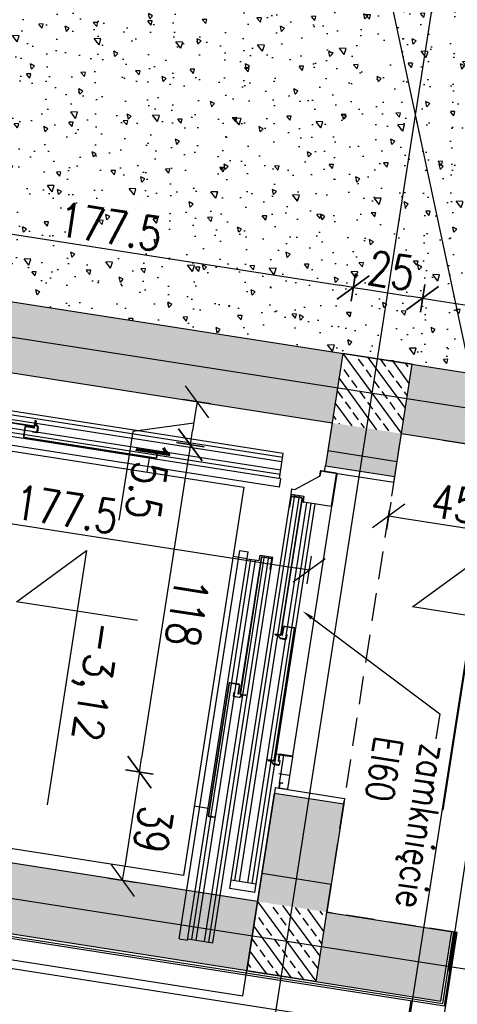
# Model space of a CAD drawing. Extents: x -38969 to 27108, y -24488 to 212598.
# Tile 15 of 256: x -4418 to -4262, y -19986 to -19635. Entities that reach past the tile are written whole.
import ezdxf
from ezdxf import colors
from ezdxf.entities.mleader import LeaderData, LeaderLine
from ezdxf.enums import TextEntityAlignment as Align
from ezdxf.math import Vec2, Vec3

# ---------------------------------------------------------------- set-up
doc = ezdxf.new("R2010")
doc.units = 0
doc.header["$LTSCALE"] = 100
doc.header["$MEASUREMENT"] = 0
for name, pattern in [('0.7_0.7', [1.4, 0.7, -0.7]), ('DASHDOT', [1, 0.5, -0.25, 0, -0.25]), ('DASHED22', [0.15, 0.1, -0.05])]:
    doc.linetypes.add(name, pattern=pattern)
doc.layers.get('0').update_dxf_attribs({"linetype": 'CONTINUOUS'})
doc.layers.get('DEFPOINTS').update_dxf_attribs({"linetype": 'CONTINUOUS'})
for name, color, linetype in [('K_1-DIM50', 6, 'CONTINUOUS'), ('K_1-HAT', 6, 'CONTINUOUS'), ('K_1-MEBLE', 5, 'CONTINUOUS'), ('K_1-mur', 3, 'CONTINUOUS'), ('K_1-MUR istn', 200, 'CONTINUOUS'), ('K_1-MUW', 1, 'CONTINUOUS'), ('K_1-osie', 6, 'CONTINUOUS'), ('K_1-POW', 134, 'DASHED22'), ('K_1-TXT', 123, 'CONTINUOUS')]:
    doc.layers.add(name, color=color, linetype=linetype)
doc.styles.add('ROMANS', font='ROMANS.shx', dxfattribs={"width": 0.8})
doc.styles.add('TXT', font='romans.shx')
doc.dimstyles.new('DIM 50', dxfattribs={"dimscale": 10, "dimtxt": 1.2, "dimasz": 0.5, "dimexe": 0, "dimexo": 0, "dimgap": 0.2, "dimtad": 1, "dimdec": 4, "dimrnd": 0.5, "dimdsep": 46, "dimtxsty": 'ROMANS', "dimblk1": 'TICK1', "dimblk2": 'TICK1', "dimsah": 1, "dimcen": 0, "dimse1": 1, "dimse2": 1, "dimclrd": 6, "dimclre": 6, "dimclrt": 123, "dimadec": 0, "dimazin": 0, "dimtfac": 1, "dimtdec": 4, "dimtmove": 1, "dimatfit": 2, "dimfxl": 1, "dimtolj": 1, "dimarcsym": 0})

# ---------------------------------------------------------------- blocks, each defined once
blk = doc.blocks.new('dzwi korytarza')
for p, q in [((-157, 0), (-157, 25)), ((-155, 25), (-157, 25)), ((-155, 0), (-155, 25)), ((-41, 0), (-41, 25)), ((-41, 25), (-39, 25)), ((-39, 0), (-39, 25)), ((-155, 4.2), (-155, -1.2)), ((-154.85, 4.2), (-154.85, -1.2)), ((-154.7, 4.5), (-143.3, 4.5)), ((-143.3, 4.35), (-154.7, 4.35)), ((-143.15, -5.6), (-143.15, 4.2)), ((-53, 4.5), (-143, 4.5)), ((-143, 4.2), (-143, -5.6)), ((-53, -1.5), (-53, 4.5)), ((-53, 4.2), (-53, -0.2)), ((-52.85, -0.2), (-52.85, 4.2)), ((-41.3, 4.5), (-52.7, 4.5)), ((-52.7, 4.35), (-41.3, 4.35)), ((-46, 4.2), (-46, 0.5)), ((-41.15, 1.5), (-41.15, 4.2)), ((-41, 4.2), (-41, 1.5)), ((-172.5, 0), (-157, 0)), ((-155, 0), (-157, 0)), ((-42.7, 1.2), (-52.85, 1.2)), ((-43, 2.35), (-42.85, 2.35)), ((-43, 2.35), (-43, 1.5)), ((-42.85, 2.35), (-42.85, 1.5)), ((-42.7, 1.35), (-41.3, 1.35)), ((-42.7, 1.2), (-41.3, 1.2)), ((-41, 0), (-39, 0)), ((-154.7, -1.35), (-153, -1.35)), ((-154.7, -1.5), (-153, -1.5)), ((-153, -1.5), (-153, -1.35)), ((-147, -9.5), (-153, -1.5)), ((-3, -1.5), (-143, -1.5)), ((-6, -2.9), (-143, -2.9)), ((-98.38, -5.6), (-98.38, -2.2)), ((-98.22, -5.6), (-98.22, -2.2)), ((-98.08, -1.9), (-50.55, -1.9)), ((-98.08, -2.05), (-50.55, -2.05)), ((-52.7, -0.35), (-50.5, -0.35)), ((-52.7, -0.5), (-50.5, -0.5)), ((-50.5, -0.5), (-50.5, -0.35)), ((-50.4, -2.2), (-50.4, -4.1)), ((-50.25, -2.2), (-50.25, -4.1)), ((-6, -1.5), (-6, -10.5)), ((-3, -1.5), (-3, -10.5)), ((-143.3, -5.75), (-145, -5.75)), ((-145, -5.9), (-145, -5.75)), ((-143.3, -5.9), (-145, -5.9)), ((-145, -5.9), (-145, -10.5)), ((-144.5, -6.7), (-144.5, -10.1)), ((-144.35, -10.1), (-144.35, -6.7)), ((-144.2, -6.4), (-95.17, -6.4)), ((-144.2, -6.55), (-95.17, -6.55)), ((-143, -5.9), (-143.3, -5.9)), ((-6, -4.5), (-143, -4.5)), ((-143, -5.6), (-143, -5.9)), ((-94.88, -5.75), (-98.08, -5.75)), ((-94.88, -5.9), (-98.08, -5.9)), ((-95.02, -6.7), (-95.02, -8.6)), ((-94.88, -5.9), (-94.88, -5.75)), ((-94.88, -6.7), (-94.88, -8.6)), ((-50.4, -4.1), (-50.25, -4.1)), ((-147, -10.5), (-147, -9.5)), ((-145, -10.5), (-147, -10.5)), ((-6, -7.5), (-145, -7.5)), ((-6, -9.1), (-145, -9.1)), ((-3, -10.5), (-145, -10.5)), ((-140.5, -10.25), (-144.2, -10.25)), ((-140.5, -10.4), (-144.2, -10.4)), ((-140.5, -10.4), (-140.5, -10.25)), ((-95.02, -8.6), (-94.88, -8.6))]:
    blk.add_line(p, q)
for points in [[(-49.4, 0.1, -0.414214), (-49.25, -0.05), (-49.25, -1.84, -0.198912), (-49.29, -1.94), (-50.16, -2.81, 0.198912), (-50.25, -3.02), (-50.25, -3.9), (-50.1, -3.9), (-50.1, -3.02, -0.198912), (-50.06, -2.92), (-49.19, -2.05, 0.198912), (-49.1, -1.84), (-49.1, -0.05, 0.414214), (-49.4, 0.25), (-50.75, 0.25), (-50.75, 0.1)], [(-94.03, -4.4, -0.414214), (-93.88, -4.55), (-93.88, -6.34, -0.198912), (-93.92, -6.44), (-94.79, -7.31, 0.198912), (-94.88, -7.52), (-94.88, -8.4), (-94.72, -8.4), (-94.72, -7.52, -0.198912), (-94.68, -7.42), (-93.81, -6.55, 0.198912), (-93.73, -6.34), (-93.73, -4.55, 0.414214), (-94.03, -4.25), (-95.38, -4.25), (-95.38, -4.4)]]:
    blk.add_lwpolyline(points, format="xyb", close=True)
for centre, radius, start, end in [((-154.7, 4.2), 0.3, 90, 180), ((-154.7, 4.2), 0.15, 90, 180), ((-143.3, 4.2), 0.3, 0, 90), ((-143.3, 4.2), 0.15, 0, 90), ((-52.7, 4.2), 0.3, 90, 180), ((-52.7, 4.2), 0.15, 90, 180), ((-41.3, 4.2), 0.3, 0, 90), ((-41.3, 4.2), 0.15, 0, 90), ((-42.7, 1.5), 0.3, 180, 270), ((-42.7, 1.5), 0.15, 180, 270), ((-41.3, 1.5), 0.15, 270, 0), ((-41.3, 1.5), 0.3, 270, 0), ((-154.7, -1.2), 0.3, 180, 270), ((-154.7, -1.2), 0.15, 180, 270), ((-98.08, -2.2), 0.3, 90, 180), ((-98.08, -2.2), 0.15, 90, 180), ((-52.7, -0.2), 0.3, 180, 270), ((-52.7, -0.2), 0.15, 180, 270), ((-50.55, -2.2), 0.3, 0, 90), ((-50.55, -2.2), 0.15, 0, 90), ((-144.2, -6.7), 0.3, 90, 180), ((-144.2, -6.7), 0.15, 90, 180), ((-143.3, -5.6), 0.15, 270, 0), ((-143.3, -5.6), 0.3, 270, 0), ((-98.08, -5.6), 0.3, 180, 270), ((-98.08, -5.6), 0.15, 180, 270), ((-95.17, -6.7), 0.15, 0, 90), ((-95.17, -6.7), 0.3, 0, 90), ((-144.2, -10.1), 0.3, 180, 270), ((-144.2, -10.1), 0.15, 180, 270)]:
    blk.add_arc(centre, radius, start, end)
blk = doc.blocks.new('winda nadszybie powyzej 290')
for p, q in [((34, 0), (-39, 0)), ((34, -177.5), (34, 0)), ((17, -13.5), (-122, -13.5)), ((-122, -18.1), (-122, -13.5)), ((-121.5, -17.3), (-121.5, -13.9)), ((-121.35, -13.9), (-121.35, -17.3)), ((-117.5, -13.6), (-121.2, -13.6)), ((-117.5, -13.75), (-121.2, -13.75)), ((-117.5, -13.6), (-117.5, -13.75)), ((17, -22.5), (17, -13.5)), ((-159, -15.5), (-159, -154.5)), ((-150, -15.5), (-159, -15.5)), ((-157.6, -15.5), (-157.6, -154.5)), ((-156, -15.5), (-156, -154.5)), ((-153, -15.5), (-153, -152.5)), ((-151.4, -15.5), (-151.4, -152.5)), ((-150, -15), (-150, -155)), ((-147, -15), (-150, -15)), ((-147, -15), (-147, -155)), ((17, -14.9), (-122, -14.9)), ((17, -16.5), (-122, -16.5)), ((-121.2, -17.45), (-72.17, -17.45)), ((-72.02, -17.3), (-72.02, -15.4)), ((-72.02, -15.4), (-71.88, -15.4)), ((-71.88, -17.3), (-71.88, -15.4)), ((-120, -18.1), (-122, -18.1)), ((-121.2, -17.6), (-72.17, -17.6)), ((-120, -22.5), (-120, -18.1)), ((17, -19.5), (-120, -19.5)), ((-75.38, -18.4), (-75.38, -21.8)), ((-75.22, -18.4), (-75.22, -21.8)), ((-71.88, -18.1), (-75.08, -18.1)), ((-71.88, -18.25), (-75.08, -18.25)), ((-71.88, -18.1), (-71.88, -18.25)), ((-27.4, -21.8), (-27.4, -19.9)), ((-27.4, -19.9), (-27.25, -19.9)), ((-27.25, -21.8), (-27.25, -19.9)), ((17.5, -22.5), (-122.5, -22.5)), ((-122.5, -25.5), (-122.5, -22.5)), ((17, -21.1), (-120, -21.1)), ((-120, -22.5), (-120, -27.5)), ((-75.08, -21.95), (-27.55, -21.95)), ((-75.08, -22.1), (-27.55, -22.1)), ((-30, -22.5), (-30, -27.5)), ((17.5, -25.5), (17.5, -22.5)), ((17.5, -25.5), (-122.5, -25.5)), ((-150.7, -59.75), (-152.6, -59.75)), ((-152.6, -59.9), (-152.6, -59.75)), ((-150.7, -59.9), (-152.6, -59.9)), ((-150.55, -107.58), (-150.55, -60.05)), ((-150.4, -107.58), (-150.4, -60.05)), ((-150, -62.5), (-145, -62.5)), ((-155.2, -104.38), (-157.1, -104.38)), ((-157.1, -104.53), (-157.1, -104.38)), ((-155.2, -104.53), (-157.1, -104.53)), ((-155.05, -153.7), (-155.05, -104.68)), ((-154.9, -153.7), (-154.9, -104.68)), ((-154.4, -104.38), (-154.4, -107.58)), ((-154.4, -104.38), (-154.25, -104.38)), ((-154.25, -104.38), (-154.25, -107.58)), ((-154.1, -107.73), (-150.7, -107.73)), ((-154.1, -107.88), (-150.7, -107.88)), ((-158.9, -150), (-158.9, -153.7)), ((-158.9, -150), (-158.75, -150)), ((-158.75, -150), (-158.75, -153.7)), ((-158.6, -153.85), (-155.2, -153.85)), ((-155.2, -154), (-158.6, -154)), ((-154.4, -152.5), (-154.4, -154.5)), ((-150, -152.5), (-154.4, -152.5)), ((-150, -152.5), (-145, -152.5)), ((-154.4, -154.5), (-159, -154.5)), ((-147, -155), (-150, -155)), ((-172.5, -177.5), (-172.5, -176.5)), ((-44, -177.5), (-172.5, -177.5)), ((-44, -177.5), (34, -177.5))]:
    blk.add_line(p, q)
at = {"color": 1, "ltscale": 10}
for p, q in [((-145, -27.5), (-5, -27.5)), ((-145, -167.5), (-145, -27.5)), ((-145, -167.5), (-145, -27.5)), ((-5, -27.5), (-5, -167.5)), ((-5, -27.5), (-5, -167.5)), ((-5, -167.5), (-145, -167.5))]:
    blk.add_line(p, q, dxfattribs=at)
for points in [[(-71.03, -19.6, 0.414214), (-70.88, -19.45), (-70.88, -17.66, 0.198912), (-70.92, -17.56), (-71.79, -16.69, -0.198912), (-71.88, -16.48), (-71.88, -15.6), (-71.72, -15.6), (-71.72, -16.48, 0.198912), (-71.68, -16.58), (-70.81, -17.45, -0.198912), (-70.73, -17.66), (-70.73, -19.45, -0.414214), (-71.03, -19.75), (-72.38, -19.75), (-72.38, -19.6)], [(-152.9, -103.53, 0.414214), (-153.05, -103.38), (-154.84, -103.38, 0.198912), (-154.94, -103.42), (-155.81, -104.29, -0.198912), (-156.02, -104.38), (-156.9, -104.38), (-156.9, -104.23), (-156.02, -104.23, 0.198912), (-155.92, -104.18), (-155.05, -103.31, -0.198912), (-154.84, -103.23), (-153.05, -103.23, -0.414214), (-152.75, -103.53), (-152.75, -104.88), (-152.9, -104.88)]]:
    blk.add_lwpolyline(points, format="xyb", close=True)
for centre, radius, start, end in [((-121.2, -13.9), 0.3, 90, 180), ((-121.2, -13.9), 0.15, 90, 180), ((-121.2, -17.3), 0.3, 180, 270), ((-121.2, -17.3), 0.15, 180, 270), ((-72.17, -17.3), 0.15, 270, 0), ((-72.17, -17.3), 0.3, 270, 0), ((-75.08, -18.4), 0.3, 90, 180), ((-75.08, -18.4), 0.15, 90, 180), ((-75.08, -21.8), 0.3, 180, 270), ((-75.08, -21.8), 0.15, 180, 270), ((-27.55, -21.8), 0.15, 270, 0), ((-27.55, -21.8), 0.3, 270, 0), ((-150.7, -60.05), 0.3, 0, 90), ((-150.7, -60.05), 0.15, 0, 90), ((-155.2, -104.68), 0.3, 0, 90), ((-155.2, -104.68), 0.15, 0, 90), ((-154.1, -107.58), 0.3, 180, 270), ((-154.1, -107.58), 0.15, 180, 270), ((-150.7, -107.58), 0.15, 270, 0), ((-150.7, -107.58), 0.3, 270, 0), ((-158.6, -153.7), 0.3, 180, 270), ((-158.6, -153.7), 0.15, 180, 270), ((-155.2, -153.7), 0.15, 270, 0), ((-155.2, -153.7), 0.3, 270, 0)]:
    blk.add_arc(centre, radius, start, end)
blk = doc.blocks.new('LEVSF')
at = {"color": 0}
for p, q in [((0, 8.291), (0, 0)), ((-4.16, 4.16), (13.298, 4.16)), ((0, 0), (-4.16, 4.16))]:
    blk.add_line(p, q, dxfattribs=at)
at = {"color": 0, "style": 'TXT'}
blk.add_attdef('LEVEL', text='', height=2, dxfattribs=at).set_placement((0.4, 4.56), align=Align.BOTTOM_LEFT)
blk = doc.blocks.new('TICK1')
at = {"color": 0}
for p, q in [((-1, -1), (1, 1)), ((0, -1), (0, 1)), ((0, 0), (-1, 0))]:
    blk.add_line(p, q, dxfattribs=at)
blk = doc.blocks.new('*D33')
at = {"layer": 'DEFPOINTS', "color": 0}
for p in [(-4315.05, -19830.88), (-4508.82, -19921.55), (-4333.44, -19948.87)]:
    blk.add_point(p, dxfattribs=at)
at = {"layer": 'K_1-DIM50', "color": 6, "lineweight": -2, "transparency": 16777216}
blk.add_line((-4485.5, -19804.33), (-4319.99, -19830.11), dxfattribs=at)
at = {"layer": 'K_1-DIM50', "color": 6, "lineweight": -2, "transparency": 16777216, "xscale": 5, "yscale": 5, "zscale": 5}
for p, rotation in [((-4490.44, -19803.56), 171.14470898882), ((-4315.05, -19830.88), 351.14470898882)]:
    blk.add_blockref('TICK1', p, dxfattribs=dict(at, rotation=rotation))
at = {"layer": 'K_1-DIM50', "color": 123, "transparency": 16777216, "insert": (-4401.51, -19809.31), "char_height": 12, "attachment_point": 5, "rotation": 351.1447, "style": 'ROMANS'}
blk.add_mtext('\\A1;177.5', dxfattribs=at)
blk = doc.blocks.new('*D50')
at = {"layer": 'DEFPOINTS', "color": 0}
for p in [(-4760.33, -19941.06), (-4279.85, -19994.67), (-4283.08, -20015.42)]:
    blk.add_point(p, dxfattribs=at)
at = {"layer": 'K_1-DIM50', "color": 6, "lineweight": -2, "transparency": 16777216}
blk.add_line((-4757.87, -19925.25), (-4759.56, -19936.12), dxfattribs=at)
at = {"layer": 'K_1-DIM50', "color": 6, "lineweight": -2, "transparency": 16777216, "xscale": 5, "yscale": 5, "zscale": 5}
for p, rotation in [((-4757.1, -19920.31), 81.144708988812), ((-4760.33, -19941.06), 261.144708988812)]:
    blk.add_blockref('TICK1', p, dxfattribs=dict(at, rotation=rotation))
at = {"layer": 'K_1-DIM50', "color": 123, "transparency": 16777216, "insert": (-4750.81, -19931.92), "char_height": 12, "attachment_point": 5, "rotation": 261.1447, "style": 'ROMANS'}
blk.add_mtext('\\A1;21', dxfattribs=at)
blk = doc.blocks.new('*D51')
at = {"layer": 'DEFPOINTS', "color": 0}
for p in [(-4283.08, -20015.42), (-4796.36, -20172.27), (-4307.24, -20248.48)]:
    blk.add_point(p, dxfattribs=at)
at = {"layer": 'K_1-DIM50', "color": 6, "lineweight": -2, "transparency": 16777216}
blk.add_line((-4761.1, -19946), (-4795.59, -20167.33), dxfattribs=at)
at = {"layer": 'K_1-DIM50', "color": 6, "lineweight": -2, "transparency": 16777216, "xscale": 5, "yscale": 5, "zscale": 5}
for p, rotation in [((-4760.33, -19941.06), 81.144708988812), ((-4796.36, -20172.27), 261.144708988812)]:
    blk.add_blockref('TICK1', p, dxfattribs=dict(at, rotation=rotation))
at = {"layer": 'K_1-DIM50', "color": 123, "transparency": 16777216, "insert": (-4770.44, -20057.9), "char_height": 12, "attachment_point": 5, "rotation": 261.1447, "style": 'ROMANS'}
blk.add_mtext('\\A1;234', dxfattribs=at)
blk = doc.blocks.new('*D59')
at = {"layer": 'DEFPOINTS', "color": 0}
for p in [(-4266.19, -19972), (-4264.22, -19972.31), (-4278.75, -20052.57)]:
    blk.add_point(p, dxfattribs=at)
at = {"layer": 'K_1-DIM50', "color": 6, "lineweight": -2, "transparency": 16777216}
for p, q in [((-4283.69, -20051.8), (-4288.63, -20051.04)), ((-4276.77, -20052.88), (-4278.75, -20052.57)), ((-4276.77, -20052.88), (-4278.75, -20052.57)), ((-4277.76, -20052.73), (-4274.77, -20074.45)), ((-4271.83, -20053.65), (-4266.89, -20054.42)), ((-4274.77, -20074.45), (-4264.49, -20076.05))]:
    blk.add_line(p, q, dxfattribs=at)
at = {"layer": 'K_1-DIM50', "color": 6, "lineweight": -2, "transparency": 16777216, "xscale": 5, "yscale": 5, "zscale": 5}
for p, rotation in [((-4278.75, -20052.57), 351.14470898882), ((-4276.77, -20052.88), 171.14470898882)]:
    blk.add_blockref('TICK1', p, dxfattribs=dict(at, rotation=rotation))
at = {"layer": 'K_1-DIM50', "color": 123, "transparency": 16777216, "insert": (-4268.4, -20067.34), "char_height": 12, "attachment_point": 5, "rotation": 351.1447, "style": 'ROMANS'}
blk.add_mtext('\\A1;2', dxfattribs=at)
blk = doc.blocks.new('*D60')
at = {"layer": 'DEFPOINTS', "color": 0}
for p in [(-4266.19, -19972), (-4312.58, -19977.42), (-4323.21, -20045.65)]:
    blk.add_point(p, dxfattribs=at)
at = {"layer": 'K_1-DIM50', "color": 6, "lineweight": -2, "transparency": 16777216}
blk.add_line((-4283.69, -20051.8), (-4318.27, -20046.42), dxfattribs=at)
at = {"layer": 'K_1-DIM50', "color": 6, "lineweight": -2, "transparency": 16777216, "xscale": 5, "yscale": 5, "zscale": 5}
for p, rotation in [((-4323.21, -20045.65), 171.14470898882), ((-4278.75, -20052.57), 351.14470898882)]:
    blk.add_blockref('TICK1', p, dxfattribs=dict(at, rotation=rotation))
at = {"layer": 'K_1-DIM50', "color": 123, "transparency": 16777216, "insert": (-4299.75, -20041.21), "char_height": 12, "attachment_point": 5, "rotation": 351.1447, "style": 'ROMANS'}
blk.add_mtext('\\A1;45', dxfattribs=at)
blk = doc.blocks.new('*D61')
at = {"layer": 'DEFPOINTS', "color": 0}
for p in [(-4337.28, -19973.57), (-4312.58, -19977.42), (-4347.91, -20041.8)]:
    blk.add_point(p, dxfattribs=at)
at = {"layer": 'K_1-DIM50', "color": 6, "lineweight": -2, "transparency": 16777216}
blk.add_line((-4328.15, -20044.88), (-4342.97, -20042.57), dxfattribs=at)
at = {"layer": 'K_1-DIM50', "color": 6, "lineweight": -2, "transparency": 16777216, "xscale": 5, "yscale": 5, "zscale": 5}
for p, rotation in [((-4347.91, -20041.8), 171.14470898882), ((-4323.21, -20045.65), 351.14470898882)]:
    blk.add_blockref('TICK1', p, dxfattribs=dict(at, rotation=rotation))
at = {"layer": 'K_1-DIM50', "color": 123, "transparency": 16777216, "insert": (-4334.33, -20035.82), "char_height": 12, "attachment_point": 5, "rotation": 351.1447, "style": 'ROMANS'}
blk.add_mtext('\\A1;25', dxfattribs=at)
blk = doc.blocks.new('*D62')
at = {"layer": 'DEFPOINTS', "color": 0}
for p in [(-4512.67, -19946.25), (-4337.28, -19973.57), (-4523.3, -20014.47)]:
    blk.add_point(p, dxfattribs=at)
at = {"layer": 'K_1-DIM50', "color": 6, "lineweight": -2, "transparency": 16777216}
blk.add_line((-4352.85, -20041.03), (-4518.36, -20015.24), dxfattribs=at)
at = {"layer": 'K_1-DIM50', "color": 6, "lineweight": -2, "transparency": 16777216, "xscale": 5, "yscale": 5, "zscale": 5}
for p, rotation in [((-4523.3, -20014.47), 171.14470898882), ((-4347.91, -20041.8), 351.14470898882)]:
    blk.add_blockref('TICK1', p, dxfattribs=dict(at, rotation=rotation))
at = {"layer": 'K_1-DIM50', "color": 123, "transparency": 16777216, "insert": (-4434.37, -20020.23), "char_height": 12, "attachment_point": 5, "rotation": 351.1447, "style": 'ROMANS'}
blk.add_mtext('\\A1;177.5', dxfattribs=at)
blk = doc.blocks.new('*D70')
at = {"layer": 'DEFPOINTS', "color": 0}
for p in [(-4279.85, -19994.67), (-4929.09, -20833.73), (-4422.86, -20912.59)]:
    blk.add_point(p, dxfattribs=at)
at = {"layer": 'K_1-DIM50', "color": 6, "lineweight": -2, "transparency": 16777216}
blk.add_line((-4786.85, -19920.74), (-4928.32, -20828.78), dxfattribs=at)
at = {"layer": 'K_1-DIM50', "color": 6, "lineweight": -2, "transparency": 16777216, "xscale": 5, "yscale": 5, "zscale": 5}
for p, rotation in [((-4786.08, -19915.8), 81.144708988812), ((-4929.09, -20833.73), 261.144708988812)]:
    blk.add_blockref('TICK1', p, dxfattribs=dict(at, rotation=rotation))
at = {"layer": 'K_1-DIM50', "color": 123, "transparency": 16777216, "insert": (-4849.68, -20375.99), "char_height": 12, "attachment_point": 5, "rotation": 261.1447, "style": 'ROMANS'}
blk.add_mtext('\\A1;929', dxfattribs=at)
blk = doc.blocks.new('*D71')
at = {"layer": 'DEFPOINTS', "color": 0}
for p in [(-4551.08, -19952.41), (-4279.85, -19994.67), (-4594.75, -20232.72)]:
    blk.add_point(p, dxfattribs=at)
at = {"layer": 'K_1-DIM50', "color": 6, "lineweight": -2, "transparency": 16777216}
blk.add_line((-4328.46, -20274.21), (-4589.81, -20233.49), dxfattribs=at)
at = {"layer": 'K_1-DIM50', "color": 6, "lineweight": -2, "transparency": 16777216, "xscale": 5, "yscale": 5, "zscale": 5}
for p, rotation in [((-4594.75, -20232.72), 171.14470898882), ((-4323.52, -20274.98), 351.14470898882)]:
    blk.add_blockref('TICK1', p, dxfattribs=dict(at, rotation=rotation))
at = {"layer": 'K_1-DIM50', "color": 123, "transparency": 16777216, "insert": (-4457.9, -20245.95), "char_height": 12, "attachment_point": 5, "rotation": 351.1447, "style": 'ROMANS'}
blk.add_mtext('\\A1;274.5', dxfattribs=at)
blk = doc.blocks.new('*D72')
at = {"layer": 'DEFPOINTS', "color": 0}
for p in [(-4282.18, -19782.28), (-4237.72, -19789.2), (-4242.29, -19818.55)]:
    blk.add_point(p, dxfattribs=at)
at = {"layer": 'K_1-DIM50', "color": 6, "lineweight": -2, "transparency": 16777216}
blk.add_line((-4281.81, -19812.39), (-4247.23, -19817.78), dxfattribs=at)
at = {"layer": 'K_1-DIM50', "color": 6, "lineweight": -2, "transparency": 16777216, "xscale": 5, "yscale": 5, "zscale": 5}
for p, rotation in [((-4286.75, -19811.62), 171.14470898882), ((-4242.29, -19818.55), 351.14470898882)]:
    blk.add_blockref('TICK1', p, dxfattribs=dict(at, rotation=rotation))
at = {"layer": 'K_1-DIM50', "color": 123, "transparency": 16777216, "insert": (-4263.29, -19807.18), "char_height": 12, "attachment_point": 5, "rotation": 351.1447, "style": 'ROMANS'}
blk.add_mtext('\\A1;45', dxfattribs=at)
blk = doc.blocks.new('*D164')
at = {"layer": 'DEFPOINTS', "color": 0}
for p in [(-4478.42, -19726.4), (-4299.37, -19730.22), (-4303.03, -19753.73)]:
    blk.add_point(p, dxfattribs=at)
at = {"layer": 'K_1-DIM50', "color": 6, "lineweight": -2, "transparency": 16777216}
blk.add_line((-4469.81, -19703.67), (-4304.31, -19729.45), dxfattribs=at)
at = {"layer": 'K_1-DIM50', "color": 6, "lineweight": -2, "transparency": 16777216, "xscale": 5, "yscale": 5, "zscale": 5}
for p, rotation in [((-4474.76, -19702.9), 171.14470898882), ((-4299.37, -19730.22), 351.14470898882)]:
    blk.add_blockref('TICK1', p, dxfattribs=dict(at, rotation=rotation))
at = {"layer": 'K_1-DIM50', "color": 123, "transparency": 16777216, "insert": (-4385.83, -19708.65), "char_height": 12, "attachment_point": 5, "rotation": 351.1447, "style": 'ROMANS'}
blk.add_mtext('\\A1;177.5', dxfattribs=at)
blk = doc.blocks.new('*D178')
at = {"layer": 'DEFPOINTS', "color": 0}
for p in [(-4274.67, -19734.07), (-4303.03, -19753.73), (-4278.33, -19757.58)]:
    blk.add_point(p, dxfattribs=at)
at = {"layer": 'K_1-DIM50', "color": 6, "lineweight": -2, "transparency": 16777216}
blk.add_line((-4294.43, -19730.99), (-4279.61, -19733.3), dxfattribs=at)
at = {"layer": 'K_1-DIM50', "color": 6, "lineweight": -2, "transparency": 16777216, "xscale": 5, "yscale": 5, "zscale": 5}
for p, rotation in [((-4299.37, -19730.22), 171.14470898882), ((-4274.67, -19734.07), 351.14470898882)]:
    blk.add_blockref('TICK1', p, dxfattribs=dict(at, rotation=rotation))
at = {"layer": 'K_1-DIM50', "color": 123, "transparency": 16777216, "insert": (-4285.79, -19724.24), "char_height": 12, "attachment_point": 5, "rotation": 351.1447, "style": 'ROMANS'}
blk.add_mtext('\\A1;25', dxfattribs=at)
blk = doc.blocks.new('*D179')
at = {"layer": 'DEFPOINTS', "color": 0}
for p in [(-4230.21, -19741), (-4278.33, -19757.58), (-4233.87, -19764.5)]:
    blk.add_point(p, dxfattribs=at)
at = {"layer": 'K_1-DIM50', "color": 6, "lineweight": -2, "transparency": 16777216}
blk.add_line((-4269.73, -19734.84), (-4235.15, -19740.23), dxfattribs=at)
at = {"layer": 'K_1-DIM50', "color": 6, "lineweight": -2, "transparency": 16777216, "xscale": 5, "yscale": 5, "zscale": 5}
for p, rotation in [((-4274.67, -19734.07), 171.14470898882), ((-4230.21, -19741), 351.14470898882)]:
    blk.add_blockref('TICK1', p, dxfattribs=dict(at, rotation=rotation))
at = {"layer": 'K_1-DIM50', "color": 123, "transparency": 16777216, "insert": (-4251.21, -19729.63), "char_height": 12, "attachment_point": 5, "rotation": 351.1447, "style": 'ROMANS'}
blk.add_mtext('\\A1;45', dxfattribs=at)
blk = doc.blocks.new('*D165')
at = {"layer": 'DEFPOINTS', "color": 0}
for p in [(-4306.88, -19778.43), (-4357.37, -19786.25), (-4309.27, -19793.74)]:
    blk.add_point(p, dxfattribs=at)
at = {"layer": 'K_1-DIM50', "color": 6, "lineweight": -2, "transparency": 16777216}
for p, q in [((-4355.75, -19775.88), (-4356.6, -19781.31)), ((-4356.18, -19778.59), (-4377.9, -19781.58)), ((-4377.9, -19781.58), (-4382.8, -19813.09))]:
    blk.add_line(p, q, dxfattribs=at)
at = {"layer": 'K_1-DIM50', "color": 6, "lineweight": -2, "transparency": 16777216, "xscale": 5, "yscale": 5, "zscale": 5}
for p, rotation in [((-4354.98, -19770.93), 81.144708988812), ((-4357.37, -19786.25), 261.144708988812)]:
    blk.add_blockref('TICK1', p, dxfattribs=dict(at, rotation=rotation))
at = {"layer": 'K_1-DIM50', "color": 123, "transparency": 16777216, "insert": (-4372.44, -19798.57), "char_height": 12, "attachment_point": 5, "rotation": 261.1447, "style": 'ROMANS'}
blk.add_mtext('\\A1;15.5', dxfattribs=at)
blk = doc.blocks.new('*D166')
at = {"layer": 'DEFPOINTS', "color": 0}
for p in [(-4309.27, -19793.74), (-4375.53, -19902.84), (-4327.43, -19910.34)]:
    blk.add_point(p, dxfattribs=at)
at = {"layer": 'K_1-DIM50', "color": 6, "lineweight": -2, "transparency": 16777216}
blk.add_line((-4358.14, -19791.19), (-4374.76, -19897.9), dxfattribs=at)
at = {"layer": 'K_1-DIM50', "color": 6, "lineweight": -2, "transparency": 16777216, "xscale": 5, "yscale": 5, "zscale": 5}
for p, rotation in [((-4357.37, -19786.25), 81.144708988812), ((-4375.53, -19902.84), 261.144708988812)]:
    blk.add_blockref('TICK1', p, dxfattribs=dict(at, rotation=rotation))
at = {"layer": 'K_1-DIM50', "color": 123, "transparency": 16777216, "insert": (-4358.55, -19845.78), "char_height": 12, "attachment_point": 5, "rotation": 261.1447, "style": 'ROMANS'}
blk.add_mtext('\\A1;118', dxfattribs=at)
blk = doc.blocks.new('*D167')
at = {"layer": 'DEFPOINTS', "color": 0}
for p in [(-4327.43, -19910.34), (-4381.54, -19941.38), (-4333.44, -19948.87)]:
    blk.add_point(p, dxfattribs=at)
at = {"layer": 'K_1-DIM50', "color": 6, "lineweight": -2, "transparency": 16777216}
blk.add_line((-4376.3, -19907.78), (-4380.77, -19936.44), dxfattribs=at)
at = {"layer": 'K_1-DIM50', "color": 6, "lineweight": -2, "transparency": 16777216, "xscale": 5, "yscale": 5, "zscale": 5}
for p, rotation in [((-4375.53, -19902.84), 81.144708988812), ((-4381.54, -19941.38), 261.144708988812)]:
    blk.add_blockref('TICK1', p, dxfattribs=dict(at, rotation=rotation))
at = {"layer": 'K_1-DIM50', "color": 123, "transparency": 16777216, "insert": (-4370.63, -19923.34), "char_height": 12, "attachment_point": 5, "rotation": 261.1447, "style": 'ROMANS'}
blk.add_mtext('\\A1;39', dxfattribs=at)

msp = doc.modelspace()

# ---------------------------------------------------------------- hatches: boundary and pattern name
at = {"layer": 'K_1-HAT', "ltscale": 0.6}
h = msp.add_hatch(dxfattribs=at)
h.set_pattern_fill('ANSI33', color=256, angle=-188.855291, style=0)
h.set_pattern_definition([(126.14471, (-10070.0437, 2299.6265), (-5.1278147, -3.7453993), []), (126.14471, (-10069.3525, 2304.063), (-5.1278147, -3.7453993), [3.175, -1.5875])])
h.paths.add_polyline_path([(-4268.11911, -19984.35055), (-4264.27063, -19959.64855), (-4308.73424, -19952.72127), (-4312.58273, -19977.42328)])
h.paths.add_polyline_path([(-4327.43261, -19910.33766), (-4333.43625, -19948.87279), (-4308.73424, -19952.72127), (-4302.7306, -19914.18614)])
h.paths.add_polyline_path([(-4333.43625, -19948.87279), (-4508.8205, -19921.54854), (-4512.66899, -19946.25055), (-4337.28473, -19973.57479)])
h.paths.add_polyline_path([(-4533.52251, -19917.70005), (-4508.8205, -19921.54854), (-4482.26595, -19751.10469), (-4506.96796, -19747.25621)])
h.paths.add_polyline_path([(-4477.92343, -19726.47965), (-4481.77191, -19751.18166)], flags=16)
h.paths.add_polyline_path([(-4505.58967, -19722.16935), (-4477.92343, -19726.47965)])
h.paths.add_polyline_path([(-4284.56575, -19797.59267), (-4282.17969, -19782.27742), (-4306.8817, -19778.42894), (-4309.26776, -19793.74418)])
h.paths.add_polyline_path([(-4278.33121, -19757.57541), (-4282.17969, -19782.27742), (-4237.71608, -19789.2047), (-4233.86759, -19764.50269)])
h.paths.add_polyline_path([(-4456.59655, -19586.3423), (-4481.29856, -19582.49382), (-4503.11947, -19722.5542), (-4478.41747, -19726.40268)])
h.paths.add_polyline_path([(-4481.29856, -19582.49382), (-4456.59655, -19586.3423), (-4451.86292, -19555.95883), (-4207.31305, -19594.05884), (-4203.46456, -19569.35683), (-4472.71644, -19527.40834)])
h.paths.add_polyline_path([(-4481.27787, -19751.25863), (-4477.42939, -19726.55662), (-4477.92343, -19726.47965), (-4481.77191, -19751.18166)])
h.paths.add_polyline_path([(-4478.41747, -19726.40268), (-4482.26595, -19751.10469), (-4306.8817, -19778.42894), (-4303.03321, -19753.72693)])
h = msp.add_hatch(dxfattribs=at)
h.set_pattern_fill('AR-CONC', color=256, scale=0.1, angle=-188.855291, style=0)
h.set_pattern_definition([(131.14471, (-10070.044, 2299.627), (4.37945, 17.755943), [1.905, -20.955]), (76.14471, (-10070.044, 2299.627), (-19.420485, -0.541215), [1.524, -16.764058]), (181.59615, (-10069.679, 2301.106), (-15.041035, 17.214727), [1.619001, -17.809024]), (127.32891, (-10075.063, 2300.409), (8.327094, 26.137589), [2.8575, -31.4325]), (177.78027, (-10074.37, 2302.587), (-20.793102, 27.266298), [2.428502, -26.71356]), (72.32886, (-10075.063, 2300.409), (-20.793102, 27.266298), [2.285997, -25.145973]), (102.14471, (-10073.417, 2302.723), (12.438566, 13.406455), [1.905, -20.955]), (47.14471, (-10073.417, 2302.723), (-17.247873, 8.941915), [1.524, -16.764]), (152.59615, (-10072.38, 2303.84), (-4.809307, 22.34837), [1.619001, -17.808994]), (118.64471, (-10070.0437, 2299.6265), (-8.307171, 1.6068141), [0, -16.5608, 0, -17.018, 0, -16.8275]), (88.64471, (-10070.044, 2299.6265), (-8.870027, 8.144493), [0, -9.7028, 0, -16.1798, 0, -6.4135]), (48.64471, (-10070.9156, 2294.03), (2.6533196, 13.3092515), [0, -6.35, 0, -19.812, 0, -26.289]), (38.64471, (-10071.307, 2291.52), (-0.2320495, 15.0277663), [0, -8.255, 0, -13.1572, 0, -18.669])])
h.paths.add_polyline_path([(-4451.86292, -19555.95883), (-4207.31305, -19594.05884), (-4233.86759, -19764.50269), (-4478.41747, -19726.40268)])
h = msp.add_hatch(dxfattribs=at)
h.set_pattern_fill('ANSI33', color=256, angle=-188.855291, style=0)
h.set_pattern_definition([(126.1447, (-4093.654, -18877.5145), (-5.127815, -3.7454), []), (126.1447, (-4092.9626, -18873.078), (-5.127815, -3.7454), [3.175, -1.5875])])
h.paths.add_polyline_path([(-4303.03321, -19753.72693), (-4278.33121, -19757.57541), (-4282.17969, -19782.27742), (-4306.8817, -19778.42894)])
h = msp.add_hatch(dxfattribs=at)
h.set_pattern_fill('ANSI33', color=256, angle=-188.855291, style=0)
h.set_pattern_definition([(126.1447, (-4124.057, -19072.6603), (-5.127815, -3.7454), []), (126.1447, (-4123.3657, -19068.224), (-5.127815, -3.7454), [3.175, -1.5875])])
h.paths.add_polyline_path([(-4333.43625, -19948.87279), (-4308.73424, -19952.72127), (-4312.58273, -19977.42328), (-4337.28473, -19973.57479)])

# ---------------------------------------------------------------- linework, layer by layer
at = {"layer": 'K_1-mur', "color": 3}
for p, q in [((-4478.41747, -19726.40268), (-4279.31929, -19757.42148)), ((-4482.26595, -19751.10469), (-4306.8817, -19778.42894)), ((-4279.31929, -19757.42148), (-4245.72456, -19762.65542)), ((-4306.8817, -19778.42894), (-4309.26776, -19793.74418)), ((-4327.43261, -19910.33766), (-4333.43625, -19948.87279)), ((-4333.43625, -19948.87279), (-4508.8205, -19921.54854)), ((-4551.07523, -19952.41175), (-4279.84719, -19994.66812))]:
    msp.add_line(p, q, dxfattribs=at)
for points in [[(-4309.26776, -19793.74418), (-4284.56575, -19797.59267), (-4282.17969, -19782.27742), (-4235.73992, -19789.51257)], [(-4327.43261, -19910.33766), (-4302.7306, -19914.18614), (-4308.73424, -19952.72127), (-4262.29447, -19959.95642), (-4262.29447, -19959.95642)]]:
    msp.add_lwpolyline(points, dxfattribs=at)
at = {"layer": 'K_1-MUR istn'}
for p, q in [((-4307.24478, -20248.47587), (-4262.29447, -19959.95642)), ((-4271.22295, -20017.26508), (-4262.29447, -19959.95642)), ((-4319.10174, -20246.6286), (-4278.23083, -19984.29328))]:
    msp.add_line(p, q, dxfattribs=at)
at = {"layer": 'K_1-MUR istn', "linetype": '0.7_0.7', "ltscale": 5}
msp.add_lwpolyline([(-4278.23083, -19984.29328), (-4247.59688, -19787.6653)], dxfattribs=at)
at = {"layer": 'K_1-MUW', "color": 6, "ltscale": 0.6}
for p, q in [((-4539.08402, -19943.65327), (-4266.8679, -19986.06358)), ((-4266.8679, -19986.06358), (-4262.78851, -19959.87945))]:
    msp.add_line(p, q, dxfattribs=at)
at = {"layer": 'K_1-MUW', "linetype": '0.7_0.7', "ltscale": 10}
for p, q in [((-4538.22751, -19943.02767), (-4267.49351, -19985.20707)), ((-4267.49351, -19985.20707), (-4263.52957, -19959.764))]:
    msp.add_line(p, q, dxfattribs=at)
at = {"layer": 'K_1-MUW'}
for p, q in [((-4313.57081, -19977.26934), (-4537.37099, -19942.40206)), ((-4268.11911, -19984.35055), (-4264.27063, -19959.64855)), ((-4313.57081, -19977.26934), (-4268.11911, -19984.35055)), ((-4280.34123, -19994.59115), (-4278.72487, -19984.21631))]:
    msp.add_line(p, q, dxfattribs=at)
for points in [[(-4303.03321, -19753.72693), (-4308.42109, -19788.30974), (-4283.71909, -19792.15822), (-4278.33121, -19757.57541)], [(-4331.89686, -19938.99198), (-4337.28473, -19973.57479), (-4312.58273, -19977.42328), (-4307.19485, -19942.84047)]]:
    msp.add_lwpolyline(points, close=True, dxfattribs=at)
at = {"layer": 'K_1-osie', "linetype": 'DASHDOT', "ltscale": 50}
for p, q in [((-4372.70554, -20282.12862), (-4168.73823, -18972.93776)), ((-4171.16755, -19786.92193), (-4789.34249, -19690.61246)), ((-4201.57059, -19982.06779), (-4819.74552, -19885.75832))]:
    msp.add_line(p, q, dxfattribs=at)
at = {"layer": 'K_1-POW', "color": 1}
msp.add_lwpolyline([(-4176.4551, -19798.74894), (-4203.00965, -19969.19279), (-4308.73424, -19952.72127), (-4282.17969, -19782.27742)], close=True, dxfattribs=at)

# ---------------------------------------------------------------- block references
at = {"layer": 'K_1-MEBLE', "rotation": 261.1447089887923}
for name in ['winda nadszybie powyzej 290', 'dzwi korytarza']:
    msp.add_blockref(name, (-4333.43625, -19948.87279), dxfattribs=at)
at = {"layer": 'K_1-TXT', "color": 6, "ltscale": 0.6}
ref = msp.add_blockref('LEVSF', (-4419.25252, -19842.14408), dxfattribs=dict(at, xscale=5.250000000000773, yscale=5.250000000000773, zscale=5.250000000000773, rotation=261.1447089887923))
ref.add_attrib('LEVEL', '-3,12', dxfattribs={"layer": '0', "color": 123, "height": 10.5, "rotation": 261.144709, "style": 'TXT'}).set_placement((-4395.92115, -19847.90436), align=Align.BOTTOM_LEFT)
ref = msp.add_blockref('LEVSF', (-4278.30026, -19843.99285), dxfattribs=dict(at, xscale=5.250000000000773, yscale=5.250000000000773, zscale=5.250000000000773, rotation=261.1447089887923))
ref.add_attrib('LEVEL', '-2,72', dxfattribs={"layer": '0', "color": 123, "height": 10.5, "rotation": 261.144709, "style": 'TXT'}).set_placement((-4254.96889, -19849.75313), align=Align.BOTTOM_LEFT)

# ---------------------------------------------------------------- dimensions: what is measured, and where the dimension line sits
at = {"layer": 'K_1-DIM50'}
for base, p1, p2, angle, picture, middle in [((-4299.37112, -19730.22131), (-4478.41747, -19726.40268), (-4303.03321, -19753.72693), 351.144709, '*D164', (-4385.83173, -19708.65455)), ((-4274.66912, -19734.0698), (-4303.03321, -19753.72693), (-4278.33121, -19757.57541), 351.144709, '*D178', (-4285.7886, -19724.24091)), ((-4230.2055, -19740.99707), (-4278.33121, -19757.57541), (-4233.86759, -19764.50269), 351.144709, '*D179', (-4251.20579, -19729.62879)), ((-4357.36877, -19786.25021), (-4306.8817, -19778.42894), (-4309.26776, -19793.74418), 261.144709, '*D165', (-4370.29848, -19784.79245)), ((-4375.53362, -19902.84369), (-4309.26776, -19793.74418), (-4327.43261, -19910.33766), 261.144709, '*D166', (-4358.54656, -19845.77847)), ((-4242.2874, -19818.54631), (-4282.17969, -19782.27742), (-4237.71608, -19789.2047), 351.144709, '*D72', (-4263.28769, -19807.17803)), ((-4315.0534, -19830.88005), (-4508.8205, -19921.54854), (-4333.43625, -19948.87279), 351.144709, '*D33', (-4401.51401, -19809.31328)), ((-4381.53726, -19941.37882), (-4327.43261, -19910.33766), (-4333.43625, -19948.87279), 261.144709, '*D167', (-4370.6308, -19923.34277)), ((-4929.09045, -20833.72531), (-4279.84719, -19994.66812), (-4422.85691, -20912.59471), 261.144709, '*D70', (-4849.68095, -20375.99353)), ((-4760.33357, -19941.06338), (-4279.84719, -19994.66812), (-4283.07992, -20015.41781), 261.144709, '*D50', (-4750.81256, -19931.92005)), ((-4796.35539, -20172.27416), (-4283.07992, -20015.41781), (-4307.24478, -20248.47587), 261.144709, '*D51', (-4770.43984, -20057.90029)), ((-4523.29803, -20014.47447), (-4337.28473, -19973.57479), (-4512.66899, -19946.25055), 351.144709, '*D62', (-4434.37439, -20020.23195)), ((-4594.74655, -20232.72182), (-4279.84719, -19994.66812), (-4551.07523, -19952.41175), 351.144709, '*D71', (-4457.90101, -20245.94536)), ((-4323.21177, -20045.6472), (-4266.19487, -19971.99955), (-4312.58273, -19977.42328), 351.144709, '*D60', (-4299.74845, -20041.20619)), ((-4278.74816, -20052.57447), (-4264.21871, -19972.30743), (-4266.19487, -19971.99955), 351.144709, '*D59', (-4271.56023, -20066.85115)), ((-4347.91378, -20041.79871), (-4312.58273, -19977.42328), (-4337.28473, -19973.57479), 351.144709, '*D61', (-4334.33126, -20035.81831))]:
    dim = msp.add_linear_dim(base=base, p1=p1, p2=p2, angle=angle, dimstyle='DIM 50', dxfattribs=at)
    dim.commit()
    dim.dimension.update_dxf_attribs({"geometry": picture, "text_midpoint": middle})

# ---------------------------------------------------------------- leaders
at = {"layer": 'K_1-TXT'}
ml = msp.add_multileader_mtext('Standard', dxfattribs=at)
ml.set_content('istn. izolacja do rozbiórki', color=256, style='ROMANS')
ml.set_leader_properties(color=6)
ml.build(insert=Vec2(0, 0))
ml.multileader.update_dxf_attribs({"dogleg_length": 9})
ctx = ml.context
ctx.base_point, ctx.char_height, ctx.plane_origin, ctx.plane_x_axis, ctx.plane_y_axis = Vec3(-4296.48832, -19287.93263), 10, Vec3(-4288.14012, -19776.30674), Vec3(-0.153939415, -0.988080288), Vec3(0.988080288, -0.153939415)
ctx.text_align_type = 2
notes = []
notes.append((ctx, [(0, (1, 1, 0), (-4322.65069, -19455.85923), (0.153939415, 0.988080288), 9, [(0, [(-4221.3106, -19618.94337), (-4249.38339, -19799.13225)], 0, [])])]))
ctx.mtext.insert, ctx.mtext.text_direction, ctx.mtext.rotation, ctx.mtext.alignment, ctx.mtext.flow_direction = Vec3(-4314.37016, -19446.01661), Vec3(-0.153939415, -0.988080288), 4.557834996, 3, 5
ml = msp.add_multileader_mtext('Standard', dxfattribs=at)
ml.set_content('dylatacja \\Pstyropian EPS 200{\\C7; }gr. 2cm', color=256, style='ROMANS')
ml.set_leader_properties(color=6)
ml.build(insert=Vec2(0, 0))
ml.multileader.update_dxf_attribs({"dogleg_length": 9})
ctx = ml.context
ctx.base_point, ctx.char_height, ctx.plane_origin, ctx.plane_x_axis, ctx.plane_y_axis = Vec3(-4123.86521, -20092.75813), 10, Vec3(-4263.4064, -19962.2951), Vec3(-0.153939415, -0.988080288), Vec3(0.988080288, -0.153939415)
notes.append((ctx, [(0, (1, 1, 0), (-4122.47975, -20083.86541), (-0.153939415, -0.988080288), 9, [(1, [(-4265.40762, -19975.1402), (-4235.79184, -19776.85369)], 0, [])])]))
ctx.mtext.insert, ctx.mtext.text_direction, ctx.mtext.rotation, ctx.mtext.flow_direction = Vec3(-4117.58588, -20095.76056), Vec3(-0.153939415, -0.988080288), 4.557834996, 5
ml = msp.add_multileader_mtext('Standard', dxfattribs=at)
ml.set_content('{\\C10;zamknięcie\\PEI60}', color=256, style='ROMANS')
ml.set_leader_properties(color=6)
ml.build(insert=Vec2(0, 0))
ml.multileader.update_dxf_attribs({"dogleg_length": 9})
ctx = ml.context
ctx.base_point, ctx.char_height, ctx.plane_origin, ctx.plane_x_axis, ctx.plane_y_axis = Vec3(-4269.91085, -19891.02317), 10, Vec3(-4315.332, -19832.6683), Vec3(-0.153939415, -0.988080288), Vec3(0.988080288, -0.153939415)
notes.append((ctx, [(0, (1, 1, 0), (-4268.52539, -19882.13045), (-0.153939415, -0.988080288), 9, [(0, [(-4317.33322, -19845.51339)], 0, [])])]))
ctx.mtext.insert, ctx.mtext.text_direction, ctx.mtext.rotation, ctx.mtext.flow_direction = Vec3(-4265.27832, -19893.76903), Vec3(-0.153939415, -0.988080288), 4.557834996, 5
for ctx, leaders in notes:
    for number, flags, end, landing, length, lines in leaders:
        leader = LeaderData()
        leader.index, (leader.has_last_leader_line, leader.has_dogleg_vector, leader.attachment_direction) = number, flags
        leader.last_leader_point, leader.dogleg_vector, leader.dogleg_length = Vec3(end), Vec3(landing), length
        for number, points, colour, breaks in lines:
            line = LeaderLine()
            line.index, line.vertices, line.color, line.breaks = number, Vec3.list(points), colors.encode_raw_color(colour), breaks
            leader.lines.append(line)
        ctx.leaders.append(leader)

doc.saveas('drawing.dxf')
